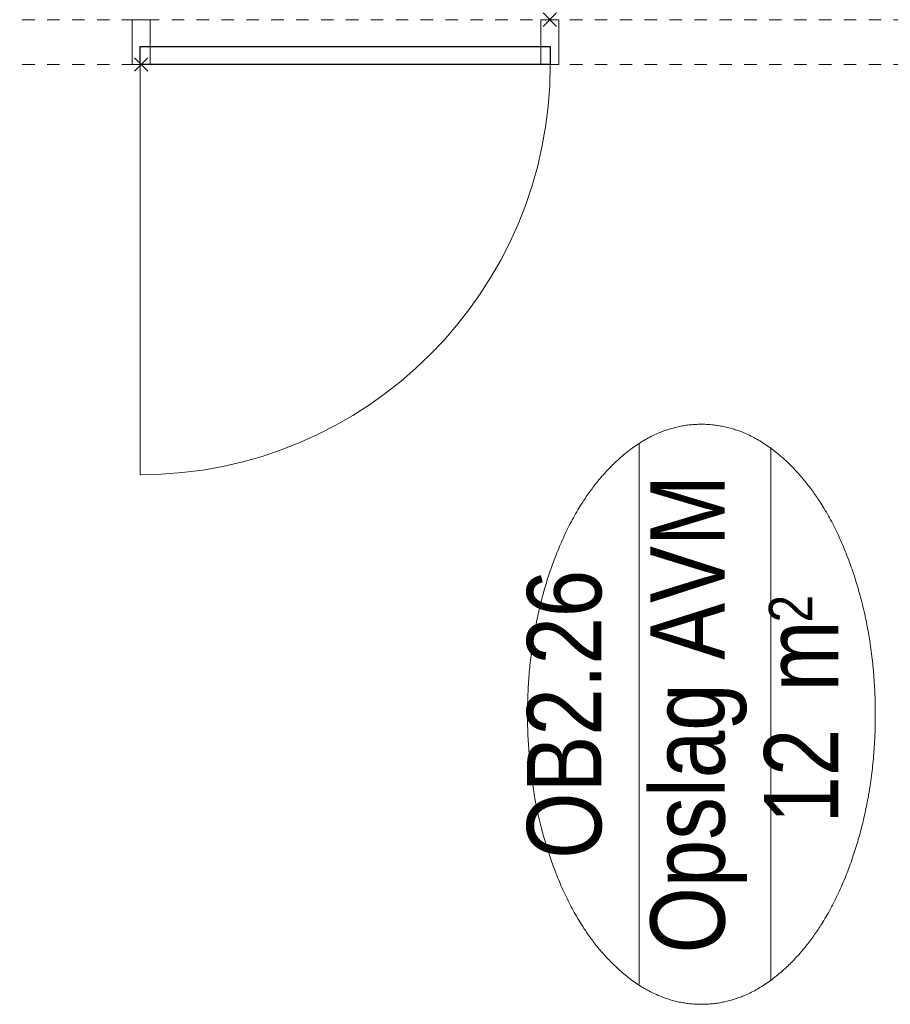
# Model space of a CAD drawing. Header units: millimetres. Extents: x -46954 to 169732, y -26853 to 94136.
# Tile 133 of 174: x 27913 to 29856, y 74421 to 76617. Entities that reach past the tile are written whole.
import ezdxf
from ezdxf.enums import TextEntityAlignment as Align

# ---------------------------------------------------------------- set-up
doc = ezdxf.new("R2010")
doc.units = ezdxf.units.MM
doc.header["$LTSCALE"] = 400
doc.header["$PDMODE"] = 3
doc.header["$PDSIZE"] = 15
doc.linetypes.add('STYLE_21', pattern=[0.138889, 0.069444, -0.069444])
for name, color, linetype, lineweight in [('Interieur-deur', 43, 'Continuous', 9), ('Interieur-systeemwand glas', 140, 'STYLE_21', 15), ('None', 7, 'Continuous', 9), ('Ruimtenummers', 5, 'Continuous', 25)]:
    doc.layers.add(name, color=color, linetype=linetype, lineweight=lineweight)
doc.styles.add('Arial Narrow', font='ARIALN.TTF', dxfattribs={"height": 222.25})

# ---------------------------------------------------------------- blocks, each defined once
blk = doc.blocks.new('Ruimtenummer UV 50')
at = {"layer": 'Ruimtenummers', "color": 8, "lineweight": 5}
for p, q in [((602.2, 156.5), (-602.3, 156.5)), ((594.7, -137.5), (-594.8, -137.5))]:
    blk.add_line(p, q, dxfattribs=at)
blk.add_open_spline([(-323.4, 353.8), (-173.3, 405.8), (173.3, 405.8), (323.4, 353.8), (473.5, 301.8), (560.1, 211.8), (646.8, 121.7), (646.8, 17.7), (646.8, -86.3), (560.1, -176.3), (473.5, -266.4), (323.4, -318.4), (173.3, -370.4), (-173.3, -370.4), (-323.4, -318.4), (-473.5, -266.4), (-560.2, -176.3), (-646.8, -86.3), (-646.8, 17.7), (-646.8, 121.7), (-560.2, 211.8), (-473.5, 301.8), (-323.4, 353.8)], degree=2, knots=[0, 0, 0, 0.09962, 0.19924, 0.19924, 0.283607, 0.283607, 0.349619, 0.349619, 0.415638, 0.415638, 0.5, 0.5, 0.59962, 0.69924, 0.69924, 0.783607, 0.783607, 0.849619, 0.849619, 0.915638, 0.915638, 1, 1, 1], dxfattribs=at)
at = {"layer": 'Ruimtenummers', "attachment_point": 2, "style": 'Arial Narrow'}
for s, insert, char_height in [(' 2', (220.1, -132.8), 96.8), (' m', (103.6, -122.2), 165.95)]:
    blk.add_mtext(s, dxfattribs=dict(at, insert=insert, char_height=char_height))
at = {"layer": 'Ruimtenummers', "style": 'Arial Narrow'}
for tag, p in [('Nummer', (0, 406.9)), ('Naam', (0, 131.7)), ('Oppervlak', (-137.9, -122.2))]:
    blk.add_attdef(tag, text='', height=165.9, dxfattribs=at).set_placement(p, align=Align.TOP_CENTER)
blk = doc.blocks.new('Deur systeemwand 915')
at = {"layer": 'Interieur-deur', "color": 140, "linetype": 'Continuous', "lineweight": 15}
blk.add_line((0, 1015), (0, 100), dxfattribs=at)
at = {"layer": 'Interieur-deur', "color": 92, "linetype": 'Continuous', "lineweight": 25}
blk.add_lwpolyline([(-915, 100), (0, 100), (0, 60), (-915, 60)], close=True, dxfattribs=at)
at = {"layer": 'Interieur-deur', "color": 140, "linetype": 'Continuous', "lineweight": 15}
blk.add_arc((0, 100), 915, 90, 180, dxfattribs=at)
blk = doc.blocks.new('systeemwandstijl 880 hoh')
at = {"layer": 'Interieur-systeemwand glas', "color": 43, "linetype": 'Continuous', "lineweight": 9}
blk.add_lwpolyline([(0, 20), (100, 20), (100, -20), (0, -20)], close=True, dxfattribs=at)
at = {"layer": 'Interieur-systeemwand glas', "color": 43, "linetype": 'Continuous', "lineweight": 15}
blk.add_point((0, 0), dxfattribs=at)
blk = doc.blocks.new('*U1211')
at = {"layer": 'Interieur-systeemwand glas', "lineweight": 15}
for p, q in [((44996.1, -31310), (44996.1, -34997.8)), ((45096.1, -31310), (45096.1, -34997.8))]:
    blk.add_line(p, q, dxfattribs=at)
at = {"layer": 'None', "color": 7, "xscale": -1, "rotation": 180}
blk.add_blockref('systeemwandstijl 880 hoh', (44996.1, -32241.9), dxfattribs=at)
at = {"layer": 'None', "color": 7, "rotation": 90}
blk.add_blockref('Deur systeemwand 915', (45096.1, -32239.9), dxfattribs=at)
at = {"layer": 'None', "color": 7, "xscale": -1}
blk.add_blockref('systeemwandstijl 880 hoh', (45096.1, -33153.9), dxfattribs=at)

msp = doc.modelspace()

# ---------------------------------------------------------------- block references
at = {"layer": 'None', "color": 7, "rotation": 90}
msp.add_blockref('*U1211', (-4057.73324, 31520.51338), dxfattribs=at)
at = {"layer": 'Ruimtenummers', "rotation": 90}
msp.add_blockref('Ruimtenummer UV 50', (29452.19892, 75067.51339), dxfattribs=at).add_auto_attribs({'Nummer': 'OB2.26', 'Naam': 'Opslag AVM', 'Oppervlak': '12'})

doc.saveas('drawing.dxf')
